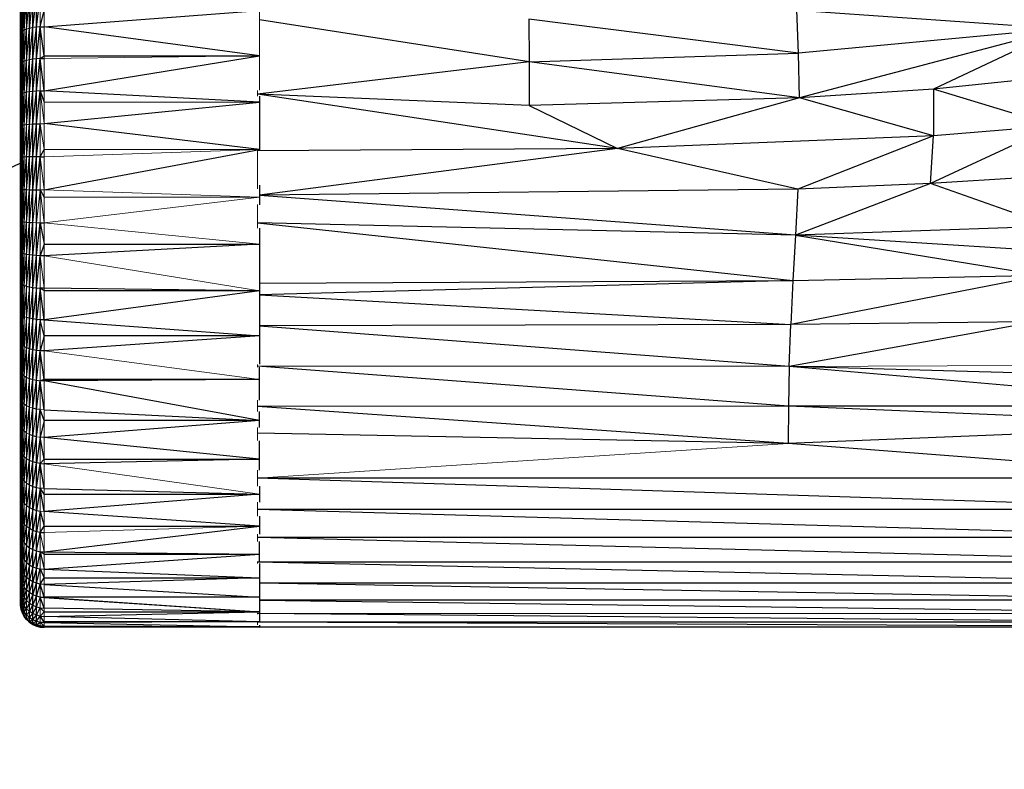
# Paper-space layout '_Back' of a CAD drawing. Header units: millimetres. Extents: x -1300 to 0, y 0 to 650.
# Tile 11 of 94: x -1087 to -1046, y 90 to 122. Entities that reach past the tile are written whole.
import ezdxf

# ---------------------------------------------------------------- set-up
doc = ezdxf.new("R2010")
doc.units = ezdxf.units.MM

psp = doc.layouts.new('_Back')

# ---------------------------------------------------------------- linework, layer by layer
at = {"color": 7, "linetype": 'Continuous', "lineweight": 25}
for p, q in [((-1086.636, 96.553), (-1086.636, 134.312)), ((-1086.478, 96.484), (-1086.478, 134.381)), ((-1087, 96.889), (-1087, 133.976)), ((-1086.778, 96.646), (-1086.778, 134.219)), ((-1087.156, 97.34), (-1087.156, 133.525)), ((-1087.077, 97.032), (-1087.077, 133.833)), ((-1087.16, 97.433), (-1087.16, 133.433)), ((-1086.899, 121.462), (-1086.778, 122.78)), ((-1086.778, 121.498), (-1086.636, 122.817)), ((-1086.636, 121.528), (-1086.478, 122.843)), ((-1086.478, 121.551), (-1086.326, 122.858)), ((-1087.156, 121.274), (-1087.16, 122.472)), ((-1087.156, 121.274), (-1087.129, 122.57)), ((-1087.129, 121.325), (-1087.077, 122.629)), ((-1087.077, 121.374), (-1087, 122.685)), ((-1087, 121.42), (-1086.899, 122.736)), ((-1086.326, 121.563), (-1086.16, 122.242)), ((-1086.16, 121.567), (-1077.16, 122.242)), ((-1054.61, 120.461), (-1054.676, 122.265)), ((-1054.676, 122.265), (-1043.572, 121.491)), ((-1086.778, 120.184), (-1086.636, 121.528)), ((-1086.636, 121.528), (-1086.778, 121.498)), ((-1086.636, 120.208), (-1086.478, 121.551)), ((-1086.478, 121.551), (-1086.636, 121.528)), ((-1086.478, 120.225), (-1086.326, 121.563)), ((-1086.326, 121.563), (-1086.478, 121.551)), ((-1086.326, 121.563), (-1086.16, 121.567)), ((-1086.16, 120.35), (-1086.326, 121.563)), ((-1077.16, 120.35), (-1086.16, 121.567)), ((-1065.874, 120.101), (-1077.16, 121.854)), ((-1065.883, 121.886), (-1065.874, 120.101)), ((-1054.61, 120.461), (-1065.883, 121.886)), ((-1087.16, 121.244), (-1087.156, 121.274)), ((-1087.156, 120.009), (-1087.16, 121.244)), ((-1087.156, 120.009), (-1087.129, 121.325)), ((-1087.129, 121.325), (-1087.156, 121.274)), ((-1087.077, 121.374), (-1087.129, 121.325)), ((-1087.077, 120.087), (-1087, 121.42)), ((-1087, 121.42), (-1087.077, 121.374)), ((-1087, 120.123), (-1086.899, 121.462)), ((-1086.899, 121.462), (-1087, 121.42)), ((-1086.899, 120.156), (-1086.778, 121.498)), ((-1086.778, 121.498), (-1086.899, 121.462)), ((-1043.572, 121.491), (-1054.61, 120.461)), ((-1043.572, 121.491), (-1054.569, 118.597)), ((-1043.572, 121.491), (-1048.963, 118.958)), ((-1086.326, 120.235), (-1086.16, 120.35)), ((-1086.16, 118.884), (-1077.16, 120.35)), ((-1086.16, 120.35), (-1077.16, 120.35)), ((-1065.874, 120.101), (-1054.61, 120.461)), ((-1054.569, 118.597), (-1054.61, 120.461)), ((-1087.16, 119.985), (-1087.156, 120.009)), ((-1087.156, 118.719), (-1087.16, 119.985)), ((-1087.156, 118.719), (-1087.129, 120.048)), ((-1087.129, 120.048), (-1087.156, 120.009)), ((-1087.129, 118.747), (-1087.077, 120.087)), ((-1087.077, 120.087), (-1087.129, 120.048)), ((-1087.077, 118.775), (-1087, 120.123)), ((-1087, 120.123), (-1087.077, 120.087)), ((-1087, 118.801), (-1086.899, 120.156)), ((-1086.899, 120.156), (-1087, 120.123)), ((-1086.899, 118.825), (-1086.778, 120.184)), ((-1086.778, 120.184), (-1086.899, 120.156)), ((-1086.778, 118.845), (-1086.636, 120.208)), ((-1086.636, 120.208), (-1086.778, 120.184)), ((-1086.636, 118.862), (-1086.478, 120.225)), ((-1086.478, 120.225), (-1086.636, 120.208)), ((-1086.478, 118.874), (-1086.326, 120.235)), ((-1086.326, 120.235), (-1086.478, 120.225)), ((-1086.326, 120.235), (-1086.16, 120.238)), ((-1086.16, 118.884), (-1086.326, 120.235)), ((-1065.874, 120.101), (-1077.242, 118.748)), ((-1065.874, 120.101), (-1065.869, 118.271)), ((-1054.569, 118.597), (-1065.874, 120.101)), ((-1043.372, 119.53), (-1048.963, 118.958)), ((-1087.16, 118.702), (-1087.156, 118.719)), ((-1087.16, 118.702), (-1087.156, 117.411)), ((-1087.129, 118.747), (-1087.156, 118.719)), ((-1087.077, 118.775), (-1087.129, 118.747)), ((-1087.077, 117.445), (-1087, 118.801)), ((-1087, 118.801), (-1087.077, 118.775)), ((-1087, 117.461), (-1086.899, 118.825)), ((-1086.899, 118.825), (-1087, 118.801)), ((-1086.899, 117.475), (-1086.778, 118.845)), ((-1086.778, 118.845), (-1086.899, 118.825)), ((-1086.778, 117.487), (-1086.636, 118.862)), ((-1086.636, 118.862), (-1086.778, 118.845)), ((-1086.636, 117.498), (-1086.478, 118.874)), ((-1086.478, 118.874), (-1086.636, 118.862)), ((-1086.478, 117.505), (-1086.326, 118.881)), ((-1086.326, 118.881), (-1086.478, 118.874)), ((-1086.326, 118.881), (-1086.16, 118.884)), ((-1086.326, 118.881), (-1086.16, 118.405)), ((-1077.16, 118.405), (-1086.16, 118.884)), ((-1062.182, 116.466), (-1077.242, 118.748)), ((-1065.869, 118.271), (-1077.242, 118.748)), ((-1077.16, 118.658), (-1077.16, 116.394)), ((-1048.963, 118.958), (-1054.569, 118.597)), ((-1048.963, 118.958), (-1048.963, 116.997)), ((-1043.907, 117.414), (-1048.963, 118.958)), ((-1086.16, 117.511), (-1077.16, 118.405)), ((-1054.569, 118.597), (-1065.869, 118.271)), ((-1065.869, 118.271), (-1062.182, 116.466)), ((-1054.569, 118.597), (-1062.182, 116.466)), ((-1048.963, 116.997), (-1054.569, 118.597)), ((-1087.16, 117.401), (-1087.156, 117.411)), ((-1087.156, 116.093), (-1087.16, 117.401)), ((-1087.156, 116.093), (-1087.129, 117.428)), ((-1087.156, 117.411), (-1087.129, 117.428)), ((-1087.129, 116.099), (-1087.077, 117.445)), ((-1087.129, 117.428), (-1087.077, 117.445)), ((-1087.077, 116.105), (-1087, 117.461)), ((-1087.077, 117.445), (-1087, 117.461)), ((-1087, 117.461), (-1086.899, 117.475)), ((-1086.899, 116.115), (-1086.778, 117.487)), ((-1086.899, 117.475), (-1086.778, 117.487)), ((-1086.778, 116.119), (-1086.636, 117.498)), ((-1086.778, 117.487), (-1086.636, 117.498)), ((-1086.636, 116.122), (-1086.478, 117.505)), ((-1086.636, 117.498), (-1086.478, 117.505)), ((-1086.478, 116.125), (-1086.326, 117.509)), ((-1086.478, 117.505), (-1086.326, 117.509)), ((-1086.326, 117.509), (-1086.16, 117.511)), ((-1077.16, 116.427), (-1086.16, 117.511)), ((-1043.907, 117.414), (-1049.086, 115.001)), ((-1043.907, 117.414), (-1048.963, 116.997)), ((-1048.963, 116.997), (-1062.182, 116.466)), ((-1048.963, 116.997), (-1054.63, 114.764)), ((-1049.086, 115.001), (-1048.963, 116.997)), ((-1086.326, 116.126), (-1086.16, 116.427)), ((-1086.16, 114.739), (-1077.16, 116.427)), ((-1062.182, 116.466), (-1077.242, 116.373)), ((-1062.182, 116.466), (-1077.16, 114.523)), ((-1054.63, 114.764), (-1062.182, 116.466)), ((-1087.16, 115.859), (-1274.114, 26.301)), ((-1087.16, 116.09), (-1087.156, 116.093)), ((-1087.16, 116.09), (-1087.156, 114.772)), ((-1087.156, 114.772), (-1087.129, 116.099)), ((-1087.129, 116.099), (-1087.156, 116.093)), ((-1087.077, 116.105), (-1087.129, 116.099)), ((-1087.129, 114.766), (-1087.077, 116.105)), ((-1087.077, 114.761), (-1087, 116.11)), ((-1087, 116.11), (-1087.077, 116.105)), ((-1087, 114.755), (-1086.899, 116.115)), ((-1086.899, 116.115), (-1087, 116.11)), ((-1086.899, 114.751), (-1086.778, 116.119)), ((-1086.778, 116.119), (-1086.899, 116.115)), ((-1086.778, 114.746), (-1086.636, 116.122)), ((-1086.636, 116.122), (-1086.778, 116.119)), ((-1086.636, 114.743), (-1086.478, 116.125)), ((-1086.478, 116.125), (-1086.636, 116.122)), ((-1086.478, 114.741), (-1086.326, 116.126)), ((-1086.326, 116.126), (-1086.478, 116.125)), ((-1086.326, 116.126), (-1086.16, 116.127)), ((-1077.16, 114.938), (-1077.16, 114.107)), ((-1049.086, 115.001), (-1054.727, 112.84)), ((-1049.086, 115.001), (-1054.63, 114.764)), ((-1043.608, 115.339), (-1049.086, 115.001)), ((-1044.011, 113.213), (-1049.086, 115.001)), ((-1087.16, 114.775), (-1087.156, 114.772)), ((-1087.16, 114.775), (-1087.156, 113.454)), ((-1087.156, 114.772), (-1087.129, 114.766)), ((-1087.156, 113.454), (-1087.129, 114.766)), ((-1087.129, 114.766), (-1087.077, 114.761)), ((-1087.129, 113.437), (-1087.077, 114.761)), ((-1087.077, 114.761), (-1087, 114.755)), ((-1087.077, 113.42), (-1087, 114.755)), ((-1087, 114.755), (-1086.899, 114.751)), ((-1087, 113.404), (-1086.899, 114.751)), ((-1086.899, 114.751), (-1086.778, 114.746)), ((-1086.899, 113.39), (-1086.778, 114.746)), ((-1086.778, 114.746), (-1086.636, 114.743)), ((-1086.778, 113.378), (-1086.636, 114.743)), ((-1086.636, 114.743), (-1086.478, 114.741)), ((-1086.478, 114.741), (-1086.326, 114.739)), ((-1086.326, 114.739), (-1086.16, 114.438)), ((-1054.63, 114.764), (-1077.16, 114.514)), ((-1054.63, 114.764), (-1054.727, 112.84)), ((-1054.727, 112.84), (-1077.16, 114.507)), ((-1087.16, 113.464), (-1087.156, 113.454)), ((-1087.156, 112.146), (-1087.16, 113.464)), ((-1087.156, 113.454), (-1087.129, 113.437)), ((-1087.156, 112.146), (-1087.129, 113.437)), ((-1087.129, 113.437), (-1087.077, 113.42)), ((-1087.129, 112.118), (-1087.077, 113.42)), ((-1087.077, 113.42), (-1087, 113.404)), ((-1087.077, 112.09), (-1087, 113.404)), ((-1087, 113.404), (-1086.899, 113.39)), ((-1087, 112.064), (-1086.899, 113.39)), ((-1086.899, 113.39), (-1086.778, 113.378)), ((-1086.899, 112.041), (-1086.778, 113.378)), ((-1086.778, 113.378), (-1086.636, 113.368)), ((-1086.778, 112.02), (-1086.636, 113.368)), ((-1086.478, 111.991), (-1086.326, 113.356)), ((-1086.326, 113.356), (-1086.16, 113.355)), ((-1086.326, 113.356), (-1086.16, 112.46)), ((-1054.727, 112.84), (-1077.242, 113.353)), ((-1077.242, 113.353), (-1054.837, 110.945)), ((-1077.16, 113.142), (-1077.16, 107.439)), ((-1044.011, 113.213), (-1054.727, 112.84)), ((-1086.16, 112.46), (-1086.326, 111.984)), ((-1086.16, 112.46), (-1077.16, 112.46)), ((-1077.16, 112.46), (-1086.16, 111.982)), ((-1054.727, 112.84), (-1054.837, 110.945)), ((-1054.727, 112.84), (-1044.39, 111.163)), ((-1044.209, 112.176), (-1054.727, 112.84)), ((-1087.16, 112.163), (-1087.156, 112.146)), ((-1087.16, 112.163), (-1087.156, 110.856)), ((-1087.129, 112.118), (-1087.156, 112.146)), ((-1087.156, 110.856), (-1087.129, 112.118)), ((-1087.077, 112.09), (-1087.129, 112.118)), ((-1087.129, 110.817), (-1087.077, 112.09)), ((-1087, 112.064), (-1087.077, 112.09)), ((-1087.077, 110.779), (-1087, 112.064)), ((-1086.899, 112.041), (-1087, 112.064)), ((-1087, 110.742), (-1086.899, 112.041)), ((-1086.778, 112.02), (-1086.899, 112.041)), ((-1086.899, 110.709), (-1086.778, 112.02)), ((-1086.636, 112.003), (-1086.778, 112.02)), ((-1086.778, 110.681), (-1086.636, 112.003)), ((-1086.478, 111.991), (-1086.636, 112.003)), ((-1086.636, 110.657), (-1086.478, 111.991)), ((-1086.326, 111.984), (-1086.478, 111.991)), ((-1086.478, 110.64), (-1086.326, 111.984)), ((-1086.16, 111.982), (-1086.326, 111.984)), ((-1087.156, 110.856), (-1087.16, 110.88)), ((-1087.156, 109.591), (-1087.16, 110.88)), ((-1087.156, 110.856), (-1087.129, 110.817)), ((-1087.129, 110.817), (-1087.156, 109.591)), ((-1087.129, 110.817), (-1087.077, 110.779)), ((-1077.16, 110.833), (-1054.837, 110.945)), ((-1054.837, 110.945), (-1077.16, 110.35)), ((-1044.39, 111.163), (-1054.933, 109.106)), ((-1054.837, 110.945), (-1054.933, 109.106)), ((-1054.837, 110.945), (-1044.39, 111.163)), ((-1087.077, 110.779), (-1087, 110.742)), ((-1087, 110.742), (-1087.077, 109.492)), ((-1087, 110.742), (-1086.899, 110.709)), ((-1086.899, 110.709), (-1087, 109.445)), ((-1086.899, 110.709), (-1086.778, 110.681)), ((-1086.778, 110.681), (-1086.636, 110.657)), ((-1086.636, 110.657), (-1086.778, 109.367)), ((-1086.636, 110.657), (-1086.478, 110.64)), ((-1086.478, 110.64), (-1086.636, 109.337)), ((-1086.478, 110.64), (-1086.326, 110.63)), ((-1086.326, 110.63), (-1086.478, 109.315)), ((-1086.16, 110.627), (-1086.326, 110.63)), ((-1086.16, 110.515), (-1086.326, 110.63)), ((-1086.16, 109.298), (-1086.326, 110.63)), ((-1077.16, 110.515), (-1086.16, 110.627)), ((-1077.16, 110.515), (-1086.16, 110.515)), ((-1077.16, 110.515), (-1086.16, 109.298)), ((-1077.16, 110.343), (-1054.933, 109.106)), ((-1087.156, 108.357), (-1087.16, 109.621)), ((-1087.129, 109.541), (-1087.156, 109.591)), ((-1087.129, 109.541), (-1087.156, 108.357)), ((-1087.077, 109.492), (-1087.129, 109.541)), ((-1087.077, 109.492), (-1087.129, 108.296)), ((-1087, 109.445), (-1087.077, 109.492)), ((-1087, 109.445), (-1087.077, 108.236)), ((-1086.899, 109.403), (-1087, 108.18)), ((-1086.778, 109.367), (-1086.899, 109.403)), ((-1086.778, 109.367), (-1086.899, 108.129)), ((-1086.636, 109.337), (-1086.778, 109.367)), ((-1086.636, 109.337), (-1086.778, 108.085)), ((-1086.478, 109.315), (-1086.636, 109.337)), ((-1086.478, 109.315), (-1086.636, 108.049)), ((-1086.326, 109.302), (-1086.478, 109.315)), ((-1086.326, 109.302), (-1086.478, 108.022)), ((-1086.16, 109.298), (-1086.326, 109.302)), ((-1086.16, 108.624), (-1086.326, 109.302)), ((-1086.16, 109.298), (-1077.16, 108.624)), ((-1044.683, 109.218), (-1054.994, 107.347)), ((-1044.683, 109.218), (-1054.933, 109.106)), ((-1054.933, 109.106), (-1077.16, 109.047)), ((-1054.994, 107.347), (-1077.16, 109.041)), ((-1054.994, 107.347), (-1054.933, 109.106)), ((-1087.16, 108.393), (-1087.156, 108.357)), ((-1087.16, 108.393), (-1087.156, 107.16)), ((-1087.129, 108.296), (-1087.156, 108.357)), ((-1086.16, 108.624), (-1086.326, 108.007)), ((-1077.16, 108.624), (-1086.16, 108.624)), ((-1077.16, 108.624), (-1086.16, 108.002)), ((-1087.156, 107.16), (-1087.129, 108.296)), ((-1087.077, 108.236), (-1087.129, 108.296)), ((-1087.129, 107.089), (-1087.077, 108.236)), ((-1087, 108.18), (-1087.077, 108.236)), ((-1087.077, 107.019), (-1087, 108.18)), ((-1086.899, 108.129), (-1087, 108.18)), ((-1087, 106.954), (-1086.899, 108.129)), ((-1086.778, 108.085), (-1086.899, 108.129)), ((-1086.899, 106.894), (-1086.778, 108.085)), ((-1086.636, 108.049), (-1086.778, 108.085)), ((-1086.778, 106.843), (-1086.636, 108.049)), ((-1086.478, 108.022), (-1086.636, 108.049)), ((-1086.636, 106.8), (-1086.478, 108.022)), ((-1086.326, 108.007), (-1086.478, 108.022)), ((-1086.478, 106.769), (-1086.326, 108.007)), ((-1086.16, 108.002), (-1086.326, 108.007)), ((-1086.16, 106.807), (-1086.326, 108.007)), ((-1087.16, 107.202), (-1087.156, 107.16)), ((-1087.156, 107.16), (-1087.129, 107.089)), ((-1054.994, 107.347), (-1077.242, 107.355)), ((-1055.026, 105.681), (-1077.242, 107.355)), ((-1077.16, 105.941), (-1077.16, 107.32)), ((-1054.994, 107.347), (-1055.026, 105.681)), ((-1036.177, 105.704), (-1054.994, 107.347)), ((-1036.088, 106.826), (-1054.994, 107.347)), ((-1087.129, 107.089), (-1087.156, 106.008)), ((-1087.129, 107.089), (-1087.077, 107.019)), ((-1087.129, 105.926), (-1087.077, 107.019)), ((-1087.077, 107.019), (-1087, 106.954)), ((-1087.077, 105.847), (-1087, 106.954)), ((-1087, 106.954), (-1086.899, 106.894)), ((-1087, 105.773), (-1086.899, 106.894)), ((-1086.899, 106.894), (-1086.778, 106.843)), ((-1086.778, 106.843), (-1086.636, 106.8)), ((-1086.778, 105.646), (-1086.636, 106.8)), ((-1086.636, 106.8), (-1086.478, 106.769)), ((-1086.636, 105.597), (-1086.478, 106.769)), ((-1086.478, 106.769), (-1086.326, 106.751)), ((-1086.478, 105.562), (-1086.326, 106.751)), ((-1086.16, 106.807), (-1086.326, 106.751)), ((-1086.16, 106.745), (-1086.326, 106.751)), ((-1086.16, 105.535), (-1086.326, 106.751)), ((-1077.16, 106.807), (-1086.16, 106.807)), ((-1077.16, 106.807), (-1086.16, 106.745)), ((-1077.16, 105.084), (-1086.16, 106.745)), ((-1087.156, 106.008), (-1087.16, 106.056)), ((-1087.156, 104.905), (-1087.16, 106.056)), ((-1087.129, 105.926), (-1087.156, 106.008)), ((-1087.156, 104.905), (-1087.129, 105.926)), ((-1087.077, 105.847), (-1087.129, 105.926)), ((-1087.129, 104.815), (-1087.077, 105.847)), ((-1087, 105.773), (-1087.077, 105.847)), ((-1087.077, 104.726), (-1087, 105.773)), ((-1086.899, 105.705), (-1087, 105.773)), ((-1086.778, 105.646), (-1086.899, 105.705)), ((-1086.899, 104.567), (-1086.778, 105.646)), ((-1086.778, 104.502), (-1086.636, 105.597)), ((-1086.478, 105.562), (-1086.636, 105.597)), ((-1086.326, 105.542), (-1086.478, 105.562)), ((-1086.478, 104.407), (-1086.326, 105.542)), ((-1086.16, 105.084), (-1086.326, 105.542)), ((-1086.16, 105.535), (-1077.16, 105.084)), ((-1055.026, 105.681), (-1077.242, 105.674)), ((-1055.038, 104.122), (-1077.242, 105.674)), ((-1077.16, 104.793), (-1077.16, 105.471)), ((-1055.026, 105.681), (-1055.038, 104.122)), ((-1036.177, 105.704), (-1055.026, 105.681)), ((-1036.215, 104.904), (-1055.026, 105.681)), ((-1086.16, 105.084), (-1086.326, 104.385)), ((-1077.16, 105.084), (-1086.16, 105.084)), ((-1077.16, 105.084), (-1086.16, 104.377)), ((-1087.16, 104.959), (-1087.156, 104.905)), ((-1087.156, 103.859), (-1087.16, 104.959)), ((-1087.156, 103.859), (-1087.129, 104.815)), ((-1087.077, 104.726), (-1087.129, 104.815)), ((-1087.129, 103.76), (-1087.077, 104.726)), ((-1087, 104.643), (-1087.077, 104.726)), ((-1086.899, 104.567), (-1087, 104.643)), ((-1036.215, 104.904), (-1055.038, 104.122)), ((-1087, 103.571), (-1086.899, 104.567)), ((-1086.899, 103.487), (-1086.778, 104.502)), ((-1086.636, 104.447), (-1086.778, 104.502)), ((-1086.778, 103.415), (-1086.636, 104.447)), ((-1086.478, 104.407), (-1086.636, 104.447)), ((-1086.636, 103.356), (-1086.478, 104.407)), ((-1086.326, 104.385), (-1086.478, 103.312)), ((-1086.16, 104.377), (-1086.326, 104.385)), ((-1086.16, 103.476), (-1086.326, 104.385)), ((-1077.16, 103.476), (-1086.16, 104.377)), ((-1055.038, 104.122), (-1077.242, 104.553)), ((-1077.16, 103.005), (-1077.16, 104.241)), ((-1087.16, 103.918), (-1087.156, 103.859)), ((-1087.16, 103.918), (-1087.156, 102.875)), ((-1087.129, 103.76), (-1087.156, 103.859)), ((-1036.243, 102.679), (-1055.038, 104.122)), ((-1087.156, 102.875), (-1087.129, 103.76)), ((-1087.077, 103.662), (-1087.129, 103.76)), ((-1087.129, 102.767), (-1087.077, 103.662)), ((-1087, 103.571), (-1087.077, 103.662)), ((-1087.077, 102.661), (-1087, 103.571)), ((-1086.899, 103.487), (-1087, 103.571)), ((-1087, 102.562), (-1086.899, 103.487)), ((-1086.778, 103.415), (-1086.899, 103.487)), ((-1086.899, 102.471), (-1086.778, 103.415)), ((-1086.636, 103.356), (-1086.778, 103.415)), ((-1086.326, 103.288), (-1086.16, 103.476)), ((-1086.16, 103.476), (-1077.16, 103.476)), ((-1077.16, 103.476), (-1086.16, 103.279)), ((-1086.778, 102.393), (-1086.636, 103.356)), ((-1086.478, 103.312), (-1086.636, 103.356)), ((-1086.636, 102.329), (-1086.478, 103.312)), ((-1086.326, 103.288), (-1086.478, 103.312)), ((-1086.478, 102.281), (-1086.326, 103.288)), ((-1086.326, 103.288), (-1086.16, 103.279)), ((-1086.16, 102.245), (-1086.326, 103.288)), ((-1087.156, 102.875), (-1087.16, 102.939)), ((-1087.16, 102.939), (-1087.156, 101.958)), ((-1087.156, 102.875), (-1087.129, 102.767)), ((-1087.129, 102.767), (-1087.156, 101.958)), ((-1087.129, 102.767), (-1087.077, 102.661)), ((-1087.077, 102.661), (-1087.129, 101.842)), ((-1087.077, 102.661), (-1087, 102.562)), ((-953.983, 102.679), (-1077.242, 102.679)), ((-1036.243, 101.366), (-1077.242, 102.679)), ((-1087, 102.562), (-1087.077, 101.729)), ((-1087, 102.562), (-1086.899, 102.471)), ((-1086.899, 102.471), (-1087, 101.622)), ((-1086.899, 102.471), (-1086.778, 102.393)), ((-1086.778, 102.393), (-1086.899, 101.525)), ((-1086.778, 102.393), (-1086.636, 102.329)), ((-1086.636, 102.329), (-1086.778, 101.441)), ((-1086.636, 102.329), (-1086.478, 102.281)), ((-1086.478, 102.281), (-1086.636, 101.372)), ((-1086.478, 102.281), (-1086.326, 102.255)), ((-1086.326, 102.255), (-1086.478, 101.321)), ((-1086.16, 102.245), (-1086.326, 102.255)), ((-1086.16, 101.998), (-1086.326, 102.255)), ((-1086.16, 101.282), (-1086.326, 102.255)), ((-1086.16, 102.245), (-1077.16, 101.998)), ((-1077.16, 102.34), (-1077.16, 101.67)), ((-1087.156, 101.958), (-1087.16, 102.027)), ((-1087.156, 101.958), (-1087.129, 101.842)), ((-1087.129, 101.842), (-1087.156, 101.113)), ((-1087.129, 101.842), (-1087.077, 101.729)), ((-1086.16, 101.998), (-1077.16, 101.998)), ((-1077.16, 101.998), (-1086.16, 101.282)), ((-1087.077, 101.729), (-1087.129, 100.989)), ((-1087.077, 101.729), (-1087, 101.622)), ((-1087, 101.622), (-1087.077, 100.869)), ((-1087, 101.622), (-1086.899, 101.525)), ((-1086.899, 101.525), (-1087, 100.755)), ((-1086.899, 101.525), (-1086.778, 101.441)), ((-1086.778, 101.441), (-1086.899, 100.652)), ((-1086.778, 101.441), (-1086.636, 101.372)), ((-1086.636, 101.372), (-1086.778, 100.563)), ((-1086.636, 101.372), (-1086.478, 101.321)), ((-1036.243, 101.366), (-1077.242, 101.366)), ((-1036.243, 100.19), (-1077.242, 101.366)), ((-1087.16, 101.186), (-1087.156, 101.113)), ((-1087.16, 101.186), (-1087.156, 100.344)), ((-1087.129, 100.989), (-1087.156, 101.113)), ((-1087.156, 100.344), (-1087.129, 100.989)), ((-1087.077, 100.869), (-1087.129, 100.989)), ((-1086.478, 101.321), (-1086.636, 100.489)), ((-1086.478, 101.321), (-1086.326, 101.292)), ((-1086.326, 101.292), (-1086.478, 100.435)), ((-1086.326, 101.292), (-1086.16, 100.667)), ((-1077.16, 100.667), (-1086.16, 101.282)), ((-1077.16, 101.087), (-1077.16, 100.336)), ((-1087.129, 100.213), (-1087.077, 100.869)), ((-1087, 100.755), (-1087.077, 100.869)), ((-1087.077, 100.087), (-1087, 100.755)), ((-1086.899, 100.652), (-1087, 100.755)), ((-1087, 99.967), (-1086.899, 100.652)), ((-1086.778, 100.563), (-1086.899, 100.652)), ((-1086.899, 99.858), (-1086.778, 100.563)), ((-1086.636, 100.489), (-1086.778, 100.563)), ((-1086.326, 100.405), (-1086.16, 100.667)), ((-1086.16, 100.667), (-1077.16, 100.667)), ((-1086.16, 99.587), (-1077.16, 100.667)), ((-1087.156, 100.344), (-1087.16, 100.421)), ((-1087.16, 100.421), (-1087.156, 99.655)), ((-1087.156, 100.344), (-1087.129, 100.213)), ((-1087.129, 100.213), (-1087.156, 99.655)), ((-1087.129, 100.213), (-1087.077, 100.087)), ((-1086.778, 99.765), (-1086.636, 100.489)), ((-1086.478, 100.435), (-1086.636, 100.489)), ((-1086.636, 99.687), (-1086.478, 100.435)), ((-1086.326, 100.405), (-1086.478, 100.435)), ((-1086.478, 99.63), (-1086.326, 100.405)), ((-1086.326, 100.405), (-1086.16, 100.394)), ((-1036.243, 100.19), (-1077.242, 100.19)), ((-1036.243, 99.158), (-1077.242, 100.19)), ((-1087.156, 99.655), (-1087.16, 99.736)), ((-1087.156, 99.051), (-1087.16, 99.736)), ((-1087.077, 100.087), (-1087.129, 99.519)), ((-1087.077, 100.087), (-1087, 99.967)), ((-1087, 99.967), (-1087.077, 99.387)), ((-1087, 99.967), (-1086.899, 99.858)), ((-1086.899, 99.858), (-1087, 99.262)), ((-1086.899, 99.858), (-1086.778, 99.765)), ((-1086.778, 99.765), (-1086.899, 99.148)), ((-1086.778, 99.765), (-1086.636, 99.687)), ((-1086.636, 99.687), (-1086.778, 99.05)), ((-1086.636, 99.687), (-1086.478, 99.63)), ((-1077.16, 99.195), (-1077.16, 100.022)), ((-1087.156, 99.655), (-1087.129, 99.519)), ((-1087.129, 99.519), (-1087.156, 99.051)), ((-1087.129, 99.519), (-1087.077, 99.387)), ((-1087.077, 99.387), (-1087.129, 98.91)), ((-1087.077, 99.387), (-1087, 99.262)), ((-1086.478, 99.63), (-1086.636, 98.969)), ((-1086.478, 99.63), (-1086.326, 99.598)), ((-1086.326, 99.598), (-1086.478, 98.909)), ((-1086.326, 99.598), (-1086.16, 99.587)), ((-1086.326, 99.598), (-1086.16, 98.864)), ((-1086.16, 99.587), (-1077.16, 99.498)), ((-1086.16, 99.498), (-1077.16, 99.498)), ((-1086.16, 98.864), (-1077.16, 99.498)), ((-1087.16, 99.135), (-1087.156, 99.051)), ((-1087.156, 98.534), (-1087.16, 99.135)), ((-1087.129, 98.91), (-1087.156, 99.051)), ((-1087.077, 98.772), (-1087.129, 98.91)), ((-1087, 99.262), (-1087.077, 98.772)), ((-1087, 99.262), (-1086.899, 99.148)), ((-1086.899, 99.148), (-1087, 98.642)), ((-1086.899, 99.148), (-1086.778, 99.05)), ((-1086.778, 99.05), (-1086.899, 98.524)), ((-1086.778, 99.05), (-1086.636, 98.969)), ((-1086.636, 98.969), (-1086.778, 98.422)), ((-1086.636, 98.969), (-1086.478, 98.909)), ((-1086.478, 98.909), (-1086.636, 98.338)), ((-1086.478, 98.909), (-1086.326, 98.876)), ((-1086.478, 98.276), (-1086.326, 98.876)), ((-1086.326, 98.876), (-1086.16, 98.864)), ((-1086.326, 98.876), (-1086.16, 98.503)), ((-1086.16, 98.864), (-1077.16, 98.503)), ((-1036.243, 99.158), (-1077.242, 99.158)), ((-1036.243, 98.28), (-1077.242, 99.158)), ((-1077.16, 99.101), (-1077.16, 97.019)), ((-1087.16, 98.62), (-1087.156, 98.534)), ((-1087.16, 98.62), (-1087.156, 98.107)), ((-1087.129, 98.388), (-1087.156, 98.534)), ((-1087.129, 98.388), (-1087.077, 98.772)), ((-1087, 98.642), (-1087.077, 98.772)), ((-1087.077, 98.246), (-1087, 98.642)), ((-1086.899, 98.524), (-1087, 98.642)), ((-1087, 98.113), (-1086.899, 98.524)), ((-1086.778, 98.422), (-1086.899, 98.524)), ((-1086.326, 98.242), (-1086.16, 98.503)), ((-1086.16, 98.503), (-1077.16, 98.503)), ((-1077.16, 98.503), (-1086.16, 98.229)), ((-1087.16, 98.196), (-1087.156, 98.107)), ((-1087.156, 97.773), (-1087.16, 98.196)), ((-1087.156, 98.107), (-1087.129, 98.388)), ((-1087.156, 98.107), (-1087.129, 97.958)), ((-1087.077, 98.246), (-1087.129, 98.388)), ((-1087.129, 97.958), (-1087.077, 98.246)), ((-1087, 98.113), (-1087.077, 98.246)), ((-1087.077, 97.813), (-1087, 98.113)), ((-1086.899, 97.991), (-1087, 98.113)), ((-1086.899, 97.991), (-1086.778, 98.422)), ((-1086.636, 98.338), (-1086.778, 98.422)), ((-1086.778, 97.886), (-1086.636, 98.338)), ((-1086.478, 98.276), (-1086.636, 98.338)), ((-1086.636, 97.799), (-1086.478, 98.276)), ((-1086.326, 98.242), (-1086.478, 98.276)), ((-1086.478, 97.735), (-1086.326, 98.242)), ((-1086.16, 98.229), (-1086.326, 98.242)), ((-1086.16, 97.695), (-1086.326, 98.242)), ((-1086.16, 98.229), (-1077.16, 97.695)), ((-1036.243, 98.28), (-1077.16, 98.28)), ((-1036.243, 97.563), (-1077.16, 98.279)), ((-1087.16, 97.863), (-1087.156, 97.773)), ((-1087.156, 97.533), (-1087.16, 97.863)), ((-1087.156, 97.773), (-1087.129, 97.958)), ((-1087.129, 97.621), (-1087.156, 97.773)), ((-1087.129, 97.958), (-1087.077, 97.813)), ((-1087.129, 97.621), (-1087.077, 97.813)), ((-1087.077, 97.813), (-1087, 97.675)), ((-1087.077, 97.473), (-1087, 97.675)), ((-1087, 97.675), (-1086.899, 97.991)), ((-1087, 97.675), (-1086.899, 97.55)), ((-1086.778, 97.886), (-1086.899, 97.991)), ((-1086.899, 97.55), (-1086.778, 97.886)), ((-1086.636, 97.799), (-1086.778, 97.886)), ((-1086.778, 97.443), (-1086.636, 97.799)), ((-1086.478, 97.735), (-1086.636, 97.799)), ((-1086.636, 97.353), (-1086.478, 97.735)), ((-1086.326, 97.699), (-1086.478, 97.735)), ((-1086.326, 97.699), (-1086.16, 97.695)), ((-1086.326, 97.699), (-1086.16, 97.686)), ((-1086.16, 97.238), (-1086.326, 97.699)), ((-1077.16, 97.695), (-1086.16, 97.695)), ((-1086.16, 97.695), (-1077.16, 97.08)), ((-1086.16, 97.686), (-1077.16, 97.08)), ((-1087.156, 97.533), (-1087.16, 97.624)), ((-1087.156, 97.389), (-1087.16, 97.624)), ((-1087.16, 97.481), (-1087.156, 97.389)), ((-1087.156, 97.34), (-1087.16, 97.481)), ((-1087.156, 97.34), (-1087.16, 97.433)), ((-1087.156, 97.533), (-1087.129, 97.621)), ((-1087.129, 97.379), (-1087.156, 97.533)), ((-1087.156, 97.389), (-1087.129, 97.379)), ((-1087.129, 97.233), (-1087.156, 97.389)), ((-1087.129, 97.184), (-1087.156, 97.389)), ((-1087.129, 97.184), (-1087.156, 97.34)), ((-1087.077, 97.473), (-1087.129, 97.621)), ((-1087.129, 97.379), (-1087.077, 97.473)), ((-1087.077, 97.228), (-1087.129, 97.379)), ((-1087.129, 97.233), (-1087.077, 97.228)), ((-1087.077, 97.081), (-1087.129, 97.233)), ((-1087.077, 97.032), (-1087.129, 97.233)), ((-1087, 97.333), (-1087.077, 97.473)), ((-1087.077, 97.228), (-1087, 97.333)), ((-1087, 97.087), (-1087.077, 97.228)), ((-1087, 97.333), (-1086.899, 97.55)), ((-1086.899, 97.205), (-1087, 97.333)), ((-1086.899, 97.55), (-1086.778, 97.443)), ((-1086.899, 97.205), (-1086.778, 97.443)), ((-1086.778, 97.443), (-1086.636, 97.353)), ((-1086.778, 97.096), (-1086.636, 97.353)), ((-1086.636, 97.353), (-1086.478, 97.288)), ((-1086.636, 97.005), (-1086.478, 97.288)), ((-1086.478, 97.288), (-1086.326, 97.251)), ((-1086.478, 96.938), (-1086.326, 97.251)), ((-1086.326, 97.251), (-1086.16, 97.238)), ((-1086.326, 97.251), (-1086.16, 97.08)), ((-1077.16, 97.08), (-1086.16, 97.238)), ((-1036.243, 97.563), (-1077.16, 97.563)), ((-1036.243, 97.015), (-1077.16, 97.562)), ((-1087.077, 97.032), (-1087.129, 97.184)), ((-1087.077, 97.081), (-1087, 97.087)), ((-1087, 96.939), (-1087.077, 97.081)), ((-1087, 96.889), (-1087.077, 97.081)), ((-1087, 96.889), (-1087.077, 97.032)), ((-1087, 97.087), (-1086.899, 97.205)), ((-1086.899, 96.958), (-1087, 97.087)), ((-1087, 96.939), (-1086.899, 96.958)), ((-1086.899, 96.808), (-1087, 96.939)), ((-1086.899, 96.758), (-1087, 96.939)), ((-1086.899, 96.758), (-1087, 96.889)), ((-1086.778, 97.096), (-1086.899, 97.205)), ((-1086.899, 96.958), (-1086.778, 97.096)), ((-1086.778, 96.846), (-1086.899, 96.958)), ((-1086.899, 96.808), (-1086.778, 96.846)), ((-1086.778, 96.696), (-1086.899, 96.808)), ((-1086.778, 96.646), (-1086.899, 96.808)), ((-1086.636, 97.005), (-1086.778, 97.096)), ((-1086.778, 96.846), (-1086.636, 97.005)), ((-1086.778, 96.846), (-1086.636, 96.754)), ((-1086.478, 96.938), (-1086.636, 97.005)), ((-1086.636, 96.754), (-1086.478, 96.938)), ((-1086.326, 96.901), (-1086.478, 96.938)), ((-1086.478, 96.686), (-1086.326, 96.901)), ((-1086.326, 96.901), (-1086.16, 97.08)), ((-1086.326, 96.901), (-1086.16, 96.887)), ((-1086.16, 96.667), (-1086.326, 96.901)), ((-1086.16, 97.08), (-1077.16, 97.08)), ((-1086.16, 96.887), (-1077.16, 97.08)), ((-1077.16, 96.667), (-1086.16, 96.887)), ((-1036.243, 96.643), (-1077.242, 97.015)), ((-1077.16, 96.981), (-1077.16, 96.652)), ((-1086.899, 96.758), (-1086.778, 96.646)), ((-1086.778, 96.696), (-1086.636, 96.754)), ((-1086.636, 96.603), (-1086.778, 96.696)), ((-1086.636, 96.553), (-1086.778, 96.696)), ((-1086.778, 96.646), (-1086.636, 96.553)), ((-1086.636, 96.754), (-1086.478, 96.686)), ((-1086.636, 96.603), (-1086.478, 96.686)), ((-1086.478, 96.535), (-1086.636, 96.603)), ((-1086.478, 96.484), (-1086.636, 96.603)), ((-1086.636, 96.553), (-1086.478, 96.484)), ((-1086.478, 96.686), (-1086.326, 96.649)), ((-1086.478, 96.535), (-1086.326, 96.649)), ((-1086.326, 96.497), (-1086.478, 96.535)), ((-1086.326, 96.446), (-1086.478, 96.535)), ((-1086.478, 96.484), (-1086.326, 96.446)), ((-1086.326, 96.649), (-1086.16, 96.667)), ((-1086.326, 96.649), (-1086.16, 96.635)), ((-1086.326, 96.649), (-1086.16, 96.483)), ((-1086.16, 96.483), (-1086.326, 96.497)), ((-1086.16, 96.433), (-1086.326, 96.497)), ((-1086.326, 96.446), (-1086.16, 96.433)), ((-1077.16, 96.667), (-1086.16, 96.667)), ((-1077.16, 96.667), (-1086.16, 96.635)), ((-1086.16, 96.635), (-1077.16, 96.459)), ((-1077.16, 96.459), (-1086.16, 96.483)), ((-1086.16, 96.483), (-1077.16, 96.433)), ((-1077.16, 96.433), (-1086.16, 96.433)), ((-1036.243, 96.643), (-1077.242, 96.643)), ((-1036.243, 96.456), (-1077.242, 96.643)), ((-1077.242, 96.456), (-953.983, 96.456)), ((-1077.16, 96.528), (-1077.16, 96.458)), ((-1077.16, 96.456), (-1077.16, 96.433))]:
    psp.add_line(p, q, dxfattribs=at)
at = {"color": 142, "linetype": 'Continuous', "lineweight": 18, "true_color": 0x0080c0}
for p, q in [((-1086.326, 96.446), (-1086.326, 134.419)), ((-1086.16, 96.433), (-1086.16, 134.433)), ((-1086.899, 96.758), (-1086.899, 134.107)), ((-1087.129, 97.184), (-1087.129, 133.681)), ((-1077.16, 118.907), (-1077.16, 124.722)), ((-1087.129, 120.048), (-1087.077, 121.374)), ((-1086.16, 120.238), (-1077.16, 120.35)), ((-1087.156, 117.411), (-1087.129, 118.747)), ((-1087.129, 117.428), (-1087.077, 118.775)), ((-1086.16, 117.511), (-1086.326, 118.881)), ((-1077.242, 118.9), (-1077.242, 118.657)), ((-1086.16, 118.405), (-1077.16, 118.405)), ((-1087, 116.11), (-1086.899, 117.475)), ((-1086.326, 117.509), (-1086.16, 116.427)), ((-1086.16, 116.127), (-1077.16, 116.427)), ((-1086.16, 116.427), (-1077.16, 116.427)), ((-1077.242, 116.396), (-1077.242, 114.783)), ((-1086.16, 114.739), (-1086.326, 116.126)), ((-1086.636, 113.368), (-1086.478, 114.741)), ((-1086.478, 113.36), (-1086.326, 114.739)), ((-1086.326, 114.739), (-1086.16, 114.739)), ((-1086.16, 113.355), (-1086.326, 114.739)), ((-1077.16, 114.438), (-1086.16, 114.739)), ((-1086.16, 114.438), (-1077.16, 114.438)), ((-1086.16, 113.355), (-1077.16, 114.438)), ((-1077.242, 114.124), (-1077.242, 113.14)), ((-1086.636, 113.368), (-1086.478, 113.36)), ((-1086.636, 112.003), (-1086.478, 113.36)), ((-1086.478, 113.36), (-1086.326, 113.356)), ((-1077.16, 112.46), (-1086.16, 113.355)), ((-1086.326, 111.984), (-1086.16, 110.627)), ((-1086.16, 111.982), (-1077.16, 110.515)), ((-1087.077, 110.779), (-1087.129, 109.541)), ((-1086.778, 110.681), (-1086.899, 109.403)), ((-1087.156, 109.591), (-1087.16, 109.621)), ((-1086.899, 109.403), (-1087, 109.445)), ((-1077.16, 106.807), (-1086.16, 108.002)), ((-1087.156, 106.008), (-1087.16, 107.202)), ((-1077.242, 107.435), (-1077.242, 107.323)), ((-1036.022, 107.424), (-1054.994, 107.347)), ((-1086.899, 105.705), (-1086.778, 106.843)), ((-1077.242, 105.941), (-1077.242, 105.47)), ((-1087, 104.643), (-1086.899, 105.705)), ((-1086.636, 105.597), (-1086.778, 105.646)), ((-1086.636, 104.447), (-1086.478, 105.562)), ((-1086.326, 105.542), (-1086.16, 105.535)), ((-1087.129, 104.815), (-1087.156, 104.905)), ((-1087.077, 103.662), (-1087, 104.643)), ((-1077.242, 104.791), (-1077.242, 104.247)), ((-1086.778, 104.502), (-1086.899, 104.567)), ((-1086.326, 104.385), (-1086.478, 104.407)), ((-1055.038, 104.122), (-1077.242, 102.679)), ((-1086.16, 103.279), (-1077.16, 101.998)), ((-1077.242, 103.003), (-1077.242, 102.341)), ((-1087.156, 101.113), (-1087.16, 102.027)), ((-1077.242, 101.666), (-1077.242, 101.09)), ((-1086.16, 101.282), (-1086.326, 101.292)), ((-1086.16, 100.394), (-1077.16, 100.667)), ((-1086.326, 100.405), (-1086.16, 99.587)), ((-1077.242, 100.335), (-1077.242, 100.023)), ((-1086.326, 99.598), (-1086.16, 99.498)), ((-1087.156, 98.534), (-1087.129, 98.91)), ((-1077.242, 99.193), (-1077.242, 99.104)), ((-1086.478, 97.288), (-1086.326, 97.699)), ((-1077.242, 97.019), (-1077.242, 96.986)), ((-1036.243, 97.015), (-1077.242, 97.015)), ((-1077.242, 96.652), (-1077.242, 96.531)), ((-1077.242, 96.458), (-1077.242, 96.456))]:
    psp.add_line(p, q, dxfattribs=at)

doc.saveas('drawing.dxf')
